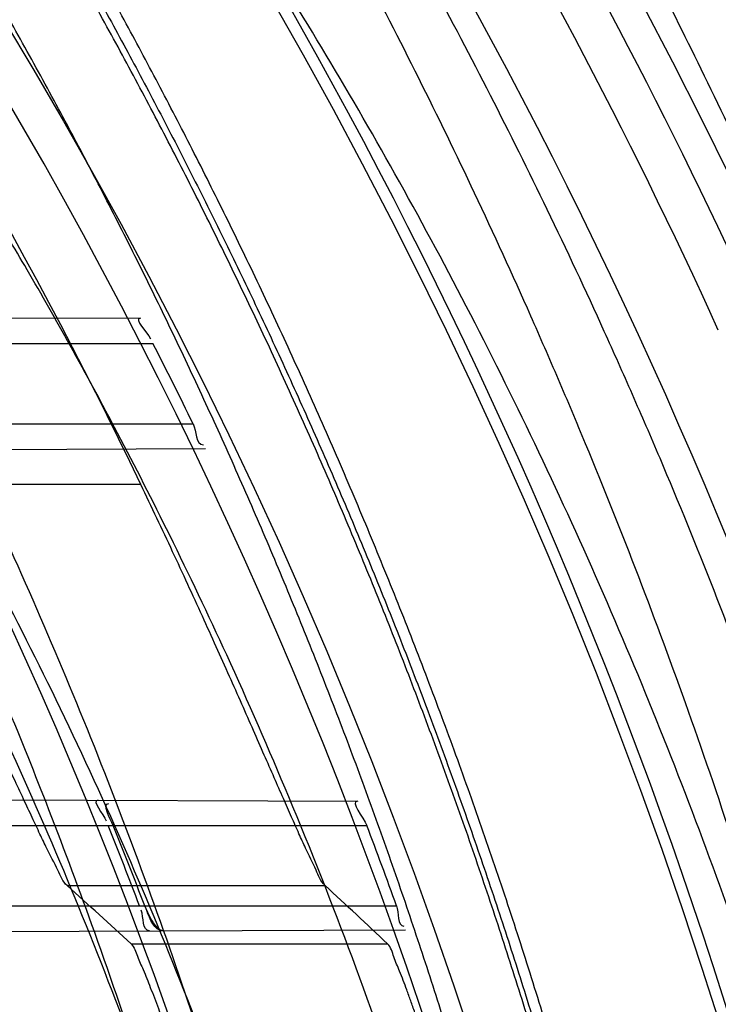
# Model space of a CAD drawing. Header units: millimetres. Extents: x 0 to 297, y 0 to 210.
# Tile 53 of 256: x 147.6167 to 147.6602, y 91.4527 to 91.514. Entities that reach past the tile are written whole.
import ezdxf

# ---------------------------------------------------------------- set-up
doc = ezdxf.new("R2010")
doc.units = ezdxf.units.MM
doc.header["$LTSCALE"] = 16.335
doc.layers.get('0').update_dxf_attribs({"linetype": 'CONTINUOUS'})
for name, color, linetype in [('01_GLOBAL', 7, 'CONTINUOUS'), ('INTFCLR_1', 7, 'CONTINUOUS'), ('INTFCLR_144815', 7, 'CONTINUOUS')]:
    doc.layers.add(name, color=color, linetype=linetype)

msp = doc.modelspace()

# ---------------------------------------------------------------- linework, layer by layer
at = {"color": 7, "linetype": 'Continuous'}
msp.add_circle((148.0808034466, 92.1164639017), 1.9, dxfattribs=at)
at = {"color": 9, "linetype": 'Continuous'}
msp.add_arc((148.0808034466, 92.1164639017), 1.8756493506, 182.9674534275, 267.0325465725, dxfattribs=at)
at = {"layer": '01_GLOBAL', "color": 7, "linetype": 'Continuous'}
msp.add_circle((148.0808034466, 92.1164639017), 1.925, dxfattribs=at)
at = {"layer": 'INTFCLR_1', "color": 9, "linetype": 'Continuous'}
for p, q in [((147.5757210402, 91.49555596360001), (147.6242184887, 91.4953866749)), ((147.577747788, 91.49382411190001), (147.6249982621, 91.49382411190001)), ((147.5807610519, 91.4888241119), (147.627493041, 91.4888241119)), ((147.5808430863, 91.48711013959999), (147.6282655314, 91.48727567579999)), ((147.5920777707, 91.4654988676), (147.6377554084, 91.46533942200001)), ((147.5936930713, 91.46382411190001), (147.638314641, 91.46382411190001)), ((147.5958847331, 91.4588241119), (147.6401661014, 91.4588241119)), ((147.5957520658, 91.457162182), (147.6407252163, 91.4573191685))]:
    msp.add_line(p, q, dxfattribs=at)
at = {"layer": 'INTFCLR_1', "color": 7, "linetype": 'Continuous'}
msp.add_line((147.6247579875, 91.45822262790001), (147.624487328, 91.4588241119), dxfattribs=at)
msp.add_lwpolyline([(147.6256116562, 91.45726641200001), (147.6255782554, 91.4572691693), (147.6255426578, 91.457277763), (147.6255048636, 91.457292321), (147.6254645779, 91.45731304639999), (147.6254220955, 91.45733997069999), (147.625378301, 91.4573727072), (147.6253334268, 91.45741076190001), (147.6252872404, 91.4574541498), (147.6252399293, 91.4575031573), (147.6251917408, 91.457557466), (147.6251424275, 91.45761714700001), (147.6250914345, 91.45768351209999), (147.6250382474, 91.4577573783), (147.6249833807, 91.45783820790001), (147.6249278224, 91.45792541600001), (147.6248719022, 91.4580186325), (147.6248152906, 91.45811780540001), (147.6247579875, 91.45822262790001)], dxfattribs=at)
at = {"layer": 'INTFCLR_1', "color": 6, "linetype": 'Continuous'}
for centre, radius, start, end in [((147.3556636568, 91.35632411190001), 0.3017258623, 270, 90.00000002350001), ((147.3556636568, 91.35632411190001), 0.2867456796, 270, 90.00000002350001), ((147.3556864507, 91.35632703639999), 0.302381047, 25.9877624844, 27.0465723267), ((147.3556862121, 91.3563263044), 0.2873787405, 20.8954949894, 21.9664239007), ((147.3559949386, 91.35632635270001), 0.2873916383, 20.894503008, 21.9653763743), ((147.3556858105, 91.35632610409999), 0.302382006, 19.8140486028, 20.8243355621)]:
    msp.add_arc(centre, radius, start, end, dxfattribs=at)
at = {"layer": 'INTFCLR_1', "color": 9, "linetype": 'Continuous'}
for points, knots in [([(147.6239207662, 91.2630229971), (147.6245143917, 91.2646383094), (147.625677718, 91.2679000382), (147.6278942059, 91.2745147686), (147.6314905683, 91.2863879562), (147.6348253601, 91.3003236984), (147.6370274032, 91.31277865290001), (147.637953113, 91.3191383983), (147.6384308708, 91.3228167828), (147.6395335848, 91.3320514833), (147.6406793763, 91.34783064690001), (147.6404956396, 91.36644728), (147.639629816, 91.3785116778), (147.6390851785, 91.3840823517), (147.6386841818, 91.38778738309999), (147.6374452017, 91.3977872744), (147.6346320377, 91.41379988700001), (147.6305782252, 91.4294332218), (147.6276786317, 91.43871199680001), (147.6265880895, 91.4420309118), (147.6249290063, 91.4469198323), (147.621186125, 91.4571408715), (147.6147225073, 91.4721421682), (147.6073615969, 91.4863146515), (147.6022300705, 91.495037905), (147.59983173, 91.49892098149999), (147.598238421, 91.5014521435), (147.5939293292, 91.5081091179), (147.5867086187, 91.5183259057), (147.5766787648, 91.5307635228), (147.5681834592, 91.54008643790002), (147.5622490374, 91.5460455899), (147.5589678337, 91.54920070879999), (147.5544151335, 91.5534558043), (147.5480427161, 91.5590273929), (147.541144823, 91.5644332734), (147.5367712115, 91.56754354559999), (147.5346401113, 91.56897350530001), (147.533241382, 91.56987250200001), (147.5319885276, 91.57063788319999), (147.5308874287, 91.5712699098), (147.5299491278, 91.57176025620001), (147.5291251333, 91.5721478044), (147.5284918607, 91.5723508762), (147.5279419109, 91.57249513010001), (147.5276450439, 91.5721332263), (147.5279068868, 91.5716254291), (147.528285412, 91.5709843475), (147.528982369, 91.57009863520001), (147.5299093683, 91.56900729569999), (147.53099579, 91.56780618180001), (147.5321866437, 91.5665242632), (147.5339471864, 91.56466063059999), (147.5364529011, 91.56204119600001), (147.5411298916, 91.55713350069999), (147.546237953, 91.5516275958), (147.5508912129, 91.54636519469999), (147.5537675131, 91.54301891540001), (147.5583927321, 91.5375256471), (147.5654736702, 91.52862354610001), (147.5747566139, 91.5156719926), (147.581475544, 91.5050988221), (147.5858745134, 91.49757284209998), (147.5888592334, 91.492279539), (147.5940084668, 91.4826176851), (147.6008853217, 91.46802735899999), (147.605629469, 91.45586290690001), (147.6078360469, 91.44955591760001)], [0, 0, 0, 0, 0.0103792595, 0.0208842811, 0.0420721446, 0.0851858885, 0.1071984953, 0.1183380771, 0.123943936, 0.1295693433, 0.1744299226, 0.2192388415, 0.2417237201, 0.2473597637, 0.2529962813, 0.2641993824, 0.3081295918, 0.3509327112, 0.3614952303, 0.3667582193, 0.3720021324, 0.3926323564, 0.4323913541, 0.4704239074, 0.4888657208, 0.4934194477, 0.497950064, 0.5069039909, 0.5412450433, 0.5733438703, 0.6032118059, 0.6172673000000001, 0.6240601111, 0.6306649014, 0.6548506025, 0.6750843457, 0.6834913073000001, 0.6872123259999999, 0.6905622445, 0.6935176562, 0.6960693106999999, 0.6982084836, 0.6999280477, 0.7014829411, 0.7024060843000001, 0.7029587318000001, 0.7038763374, 0.7054334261, 0.7076628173, 0.7105600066, 0.714112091, 0.7174145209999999, 0.7211168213, 0.7295725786, 0.7392778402, 0.7620040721, 0.7748640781, 0.7816422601, 0.7886165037, 0.8181744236, 0.8502177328, 0.884679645, 0.8936796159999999, 0.902792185, 0.9213283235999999, 0.9597006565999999, 1, 1, 1, 1]), ([(147.5311764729, 91.57132411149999), (147.5318287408, 91.5713240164), (147.5336257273, 91.5703676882), (147.5357695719, 91.56920293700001), (147.5378575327, 91.5678745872), (147.540022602, 91.5664516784), (147.5444669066, 91.5633499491), (147.5514777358, 91.5579678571), (147.5579605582, 91.5524167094), (147.5625922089, 91.5481782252), (147.5659282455, 91.5450376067), (147.5719597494, 91.53910867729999), (147.580595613, 91.52983364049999), (147.5907946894, 91.51745818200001), (147.5981414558, 91.50728802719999), (147.6025258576, 91.5006611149), (147.60414614, 91.49814277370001), (147.6065841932, 91.4942808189), (147.6117989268, 91.48560842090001), (147.6192817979, 91.4715157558), (147.6258568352, 91.45659014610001), (147.6296645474, 91.44641925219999), (147.6313517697, 91.4415559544), (147.6324604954, 91.4382553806), (147.6354073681, 91.4290313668), (147.6395285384, 91.4134880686), (147.6423901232, 91.3975587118), (147.6436501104, 91.38761200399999), (147.6440578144, 91.3839275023), (147.6446115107, 91.3783882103), (147.6454917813, 91.3663917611), (147.6456786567, 91.3478767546), (147.6445135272, 91.3321854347), (147.6433925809, 91.3230036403), (147.6429068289, 91.3193455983), (147.6419655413, 91.31302046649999), (147.6397259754, 91.3006309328), (147.6363346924, 91.2867710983), (147.6326792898, 91.27496708), (147.6304259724, 91.2683893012), (147.6292433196, 91.26514577), (147.6286398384, 91.26353946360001)], [0, 0, 0, 0, 0.0056084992, 0.016622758, 0.0214510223, 0.0268121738, 0.0389184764, 0.0680276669, 0.1027789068, 0.1122614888, 0.1220107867, 0.1421735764, 0.1849752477, 0.2309092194, 0.2799812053, 0.2927645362, 0.2992310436, 0.3057293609, 0.3320345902, 0.3862266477, 0.4428037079, 0.4721337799, 0.479586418, 0.4870651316, 0.5020714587, 0.5628449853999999, 0.6251697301, 0.6410581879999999, 0.6490513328, 0.6570434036, 0.6889243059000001, 0.7524504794, 0.8160576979, 0.8240355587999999, 0.8319861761, 0.8477866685, 0.8790166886, 0.9402183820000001, 0.9703167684, 0.9852456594, 1, 1, 1, 1])]:
    msp.add_open_spline(points, degree=3, knots=knots, dxfattribs=at)
at = {"layer": 'INTFCLR_1', "color": 6, "linetype": 'Continuous'}
for points, knots in [([(147.5524190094, 91.57132411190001), (147.5518087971, 91.57132411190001), (147.5529114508, 91.5692236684), (147.5538583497, 91.5680649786), (147.5554058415, 91.56603172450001), (147.5573153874, 91.5637319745), (147.5597564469, 91.56079692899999), (147.5626098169, 91.5573885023), (147.5656703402, 91.5536813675), (147.5686923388, 91.5499560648), (147.571505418, 91.54640770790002), (147.5740879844, 91.5430774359), (147.5764364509, 91.53997985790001), (147.5785589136, 91.53711993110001), (147.5804701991, 91.53449113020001), (147.5821890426, 91.5320821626), (147.5837330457, 91.529879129), (147.5851142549, 91.527876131), (147.5863481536, 91.5260600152), (147.5874498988, 91.5244157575), (147.5884368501, 91.52292425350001), (147.5893145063, 91.52158304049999), (147.590301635, 91.52005887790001), (147.5913416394, 91.5184318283), (147.5924164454, 91.51672483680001), (147.5934051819, 91.5151347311), (147.5944675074, 91.51340362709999), (147.5954727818, 91.51173989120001), (147.5963989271, 91.5101860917), (147.5972040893, 91.50882047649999), (147.5980924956, 91.5072948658), (147.5990691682, 91.5055946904), (147.6001439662, 91.503694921), (147.6013258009, 91.5015697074), (147.6026254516, 91.49918624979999), (147.6040567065, 91.4965029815), (147.6056293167, 91.4934797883), (147.6073520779, 91.49007026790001), (147.6092357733, 91.4862176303), (147.6112959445, 91.48184252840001), (147.6135459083, 91.4768493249), (147.6159975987, 91.4711159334), (147.6186600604, 91.46449556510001), (147.621540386, 91.45677847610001), (147.6245995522, 91.4477874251), (147.6276353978, 91.43777021), (147.6304347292, 91.4271489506), (147.6328479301, 91.41640510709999), (147.6348548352, 91.405631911), (147.6364550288, 91.3948720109), (147.6376568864, 91.3841237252), (147.6384643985, 91.3734124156), (147.6388848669, 91.3627276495), (147.638923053, 91.3520862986), (147.6385832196, 91.34147856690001), (147.6378679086, 91.3309058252), (147.6367790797, 91.3203765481), (147.6353146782, 91.30986953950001), (147.6334744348, 91.2993988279), (147.6312492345, 91.2889416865), (147.6286373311, 91.27851137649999), (147.6256726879, 91.26825261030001), (147.6225298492, 91.2586638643), (147.6194333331, 91.2501513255), (147.6165578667, 91.24288110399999), (147.613914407, 91.2366339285), (147.6114912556, 91.23122494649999), (147.6092772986, 91.2265132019), (147.6072566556, 91.222383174), (147.6054148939, 91.2187488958), (147.6037381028, 91.2155404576), (147.6022167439, 91.21270536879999), (147.6008394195, 91.21019779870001), (147.5995919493, 91.20797263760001), (147.5984619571, 91.205992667), (147.5974378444, 91.2042264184), (147.5965123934, 91.2026529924), (147.5956788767, 91.20125348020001), (147.5947260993, 91.1996710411), (147.5936842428, 91.1979643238), (147.5924549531, 91.195983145), (147.5913949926, 91.1943013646), (147.5904087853, 91.1927574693), (147.5895314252, 91.19139819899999), (147.5885421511, 91.1898833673), (147.5874297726, 91.1882012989), (147.5861816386, 91.18634056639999), (147.5847816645, 91.18428595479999), (147.5832139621, 91.18202299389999), (147.5814607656, 91.179538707), (147.5795082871, 91.1768262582), (147.5773377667, 91.1738741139), (147.5749300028, 91.1706720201), (147.5722786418, 91.16722855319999), (147.5693828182, 91.16355418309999), (147.5662651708, 91.1596930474), (147.5630841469, 91.155829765), (147.5601062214, 91.152268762), (147.5575479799, 91.1491965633), (147.5555504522, 91.14679617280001), (147.5539276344, 91.14467529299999), (147.5529496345, 91.1434806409), (147.5517963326, 91.1413241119), (147.5524190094, 91.1413241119)], [0, 0, 0, 0, 0.0038604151, 0.0075016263, 0.0124785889, 0.0188917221, 0.0268498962, 0.0364677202, 0.04706947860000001, 0.0572444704, 0.0668187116, 0.0757144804, 0.08390538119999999, 0.0914099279, 0.098245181, 0.1044667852, 0.1101313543, 0.1152642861, 0.1198589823, 0.1240215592, 0.1277856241, 0.1311734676, 0.1341617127, 0.1392736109, 0.1433897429, 0.1469230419, 0.1511192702, 0.1562389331, 0.1592204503, 0.1625628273, 0.1662680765, 0.1703891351, 0.1749670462, 0.1800766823, 0.185772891, 0.1921413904, 0.1993155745, 0.2073310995, 0.2163076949, 0.2264451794, 0.2379233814, 0.250953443, 0.2658909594, 0.2830621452, 0.3030578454, 0.3259639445, 0.3492662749, 0.372530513, 0.3956109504, 0.4185782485, 0.4413347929, 0.4640172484, 0.48651927, 0.5089682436, 0.5313242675, 0.553647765, 0.5759939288, 0.5982772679, 0.6207473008, 0.6432362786, 0.6658996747, 0.6887559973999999, 0.7107777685, 0.7297237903, 0.7460531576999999, 0.7602331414, 0.7726347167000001, 0.7835467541, 0.7931663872, 0.8017211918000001, 0.8093215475, 0.8160683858, 0.8220758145, 0.8274205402, 0.8322066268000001, 0.8364980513, 0.8403368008, 0.8437547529, 0.8468031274, 0.8520223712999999, 0.8564046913, 0.8615533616, 0.8645986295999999, 0.8679945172, 0.8717882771, 0.8760445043, 0.8807522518, 0.8859628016, 0.8917731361, 0.8981681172, 0.9051985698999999, 0.9129160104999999, 0.9213486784, 0.9305434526, 0.9404096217, 0.9509435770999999, 0.9619432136, 0.9720502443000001, 0.9803711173, 0.9870628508, 0.9922716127, 0.99606073, 1, 1, 1, 1]), ([(147.5524190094, 91.1413241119), (147.5531143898, 91.1413241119), (147.5543203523, 91.14213679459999), (147.5561744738, 91.14325300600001), (147.5583002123, 91.1447976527), (147.560928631, 91.14681022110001), (147.5640582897, 91.14937974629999), (147.5675074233, 91.15237487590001), (147.5710070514, 91.1555769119), (147.574310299, 91.1587419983), (147.5773371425, 91.16175781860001), (147.5800923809, 91.16460395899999), (147.5825889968, 91.1672661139), (147.5848455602, 91.1697411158), (147.5868773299, 91.1720281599), (147.5887011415, 91.1741288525), (147.5903405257, 91.1760572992), (147.5918089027, 91.1778176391), (147.59312239, 91.1794189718), (147.5942950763, 91.1808709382), (147.5953447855, 91.18218881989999), (147.5962981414, 91.1834007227), (147.5972372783, 91.1846080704), (147.5982377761, 91.1859099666), (147.5992999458, 91.187311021), (147.6003509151, 91.1887170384), (147.6013832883, 91.1901164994), (147.6024574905, 91.19159267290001), (147.6036466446, 91.1932514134), (147.6049757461, 91.1951365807), (147.6064609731, 91.1972842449), (147.6081179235, 91.19973355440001), (147.6099603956, 91.2025250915), (147.6120026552, 91.20570886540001), (147.6142665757, 91.2093548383), (147.6167734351, 91.21354352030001), (147.6195429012, 91.2183732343), (147.6225956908, 91.2239740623), (147.6259494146, 91.23049845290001), (147.6296263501, 91.2381747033), (147.6335547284, 91.2471120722), (147.6374822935, 91.2570297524), (147.6411546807, 91.26748627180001), (147.6444163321, 91.27808548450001), (147.6472390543, 91.28872386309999), (147.6496322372, 91.2993899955), (147.6515947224, 91.3100274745), (147.6531423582, 91.3206651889), (147.6542785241, 91.3312578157), (147.6550140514, 91.3418222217), (147.655355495, 91.3523479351), (147.6553083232, 91.36283677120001), (147.6548760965, 91.3732949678), (147.6540611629, 91.3837158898), (147.6528633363, 91.39410400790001), (147.6512816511, 91.40445780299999), (147.649316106, 91.4147614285), (147.6469588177, 91.4250379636), (147.6442058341, 91.4352745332), (147.6410435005, 91.44548298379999), (147.6374805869, 91.4556114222), (147.6336594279, 91.4652777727), (147.6298256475, 91.47403311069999), (147.6262354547, 91.48156843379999), (147.6229615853, 91.48797792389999), (147.6199846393, 91.4934796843), (147.617284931, 91.4982265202), (147.6148405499, 91.5023464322), (147.6126315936, 91.50593695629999), (147.6106351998, 91.50908022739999), (147.6088346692, 91.5118359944), (147.6072125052, 91.5142588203), (147.6057564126, 91.51638728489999), (147.6044486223, 91.5182624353), (147.6032796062, 91.51991080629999), (147.6022307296, 91.5213681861), (147.6012884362, 91.5226603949), (147.6003875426, 91.52388111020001), (147.599451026, 91.5251356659), (147.5984191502, 91.5265005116), (147.5973563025, 91.52788680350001), (147.5962900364, 91.5292585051), (147.5952102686, 91.5306298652), (147.5940251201, 91.53211414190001), (147.5927013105, 91.5337461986), (147.5912185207, 91.535542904), (147.5895625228, 91.5375118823), (147.5877136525, 91.5396634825), (147.5856554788, 91.54200321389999), (147.583366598, 91.5445380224), (147.5808303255, 91.5472668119), (147.5780323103, 91.5501828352), (147.5749547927, 91.55327492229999), (147.5715984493, 91.5565159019), (147.5680191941, 91.55981674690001), (147.5644644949, 91.5629254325), (147.5612102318, 91.5656152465), (147.5584715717, 91.5677235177), (147.5562664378, 91.5693347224), (147.5543599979, 91.57048668), (147.5531273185, 91.57132411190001), (147.5524190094, 91.57132411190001)], [0, 0, 0, 0, 0.0042187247, 0.0081401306, 0.0133978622, 0.0200459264, 0.0282638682, 0.0379443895, 0.0477615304, 0.05703690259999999, 0.0656973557, 0.0736821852, 0.0810680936, 0.0878383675, 0.0940009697, 0.0996271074, 0.1047154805, 0.1093563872, 0.1135342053, 0.1172803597, 0.1206792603, 0.1237557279, 0.1266349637, 0.1299589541, 0.1337168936, 0.1373013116, 0.1406085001, 0.1442672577, 0.148377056, 0.1529904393, 0.1582606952, 0.164218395, 0.1709303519, 0.1785521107, 0.1871652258, 0.1969659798, 0.2081658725, 0.2209392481, 0.2356613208, 0.2526660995, 0.2725685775, 0.2948769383, 0.3173640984, 0.3397873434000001, 0.3621386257, 0.3841211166, 0.4060891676, 0.4277469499, 0.4493218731, 0.470705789, 0.4919793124, 0.5131981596, 0.5343255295, 0.5554668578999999, 0.5765984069, 0.5977513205, 0.6189954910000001, 0.6402209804, 0.6617015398, 0.6832900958, 0.7050415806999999, 0.7268239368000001, 0.7463339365, 0.7630160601, 0.7774553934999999, 0.7899931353, 0.8009638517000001, 0.8105830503, 0.8190545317, 0.8265380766, 0.8331730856, 0.8390248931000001, 0.8442268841, 0.8488182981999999, 0.8528943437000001, 0.8564866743, 0.8597116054, 0.8625968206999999, 0.8656908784, 0.8692094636, 0.8729771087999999, 0.8762884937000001, 0.879749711, 0.8835661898, 0.8878115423, 0.8924986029, 0.8976989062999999, 0.9034198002, 0.9097088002, 0.9166034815, 0.9241390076, 0.9323094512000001, 0.9411199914, 0.9506041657, 0.9606137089, 0.9706541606, 0.9792553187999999, 0.9862062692, 0.9916647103, 0.9957028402, 1, 1, 1, 1])]:
    msp.add_open_spline(points, degree=3, knots=knots, dxfattribs=at)
for points in [[(147.6242184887, 91.4953866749), (147.6237450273, 91.4953883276), (147.6246349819, 91.49453621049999), (147.6248502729, 91.4941145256)], [(147.627493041, 91.4888241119), (147.6277069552, 91.48838528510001), (147.6276530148, 91.4875090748), (147.6281412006, 91.48751077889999)], [(147.6215869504, 91.4653958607), (147.6211265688, 91.4653974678), (147.6219154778, 91.46453563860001), (147.6220876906, 91.46410867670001)], [(147.6225248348, 91.46382411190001), (147.6223511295, 91.46425479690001), (147.6217834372, 91.4651911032), (147.6222478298, 91.46518948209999)], [(147.6377554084, 91.46533942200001), (147.6372170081, 91.46534130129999), (147.6381232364, 91.4643273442), (147.638314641, 91.46382411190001)], [(147.6401661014, 91.4588241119), (147.6403185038, 91.45840112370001), (147.6401803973, 91.4575560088), (147.6406300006, 91.4575575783)], [(147.6247790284, 91.4572635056), (147.6243165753, 91.45726189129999), (147.6244330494, 91.4581213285), (147.6242681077, 91.4585533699)]]:
    msp.add_open_spline(points, degree=3, dxfattribs=at)
at = {"layer": 'INTFCLR_1', "color": 7, "linetype": 'Continuous'}
msp.add_open_spline([(147.6256116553, 91.4572664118), (147.6250762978, 91.45726428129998), (147.6248026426, 91.45802320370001), (147.6246119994, 91.458523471)], degree=3, dxfattribs=at)
at = {"layer": 'INTFCLR_144815', "color": 9, "linetype": 'Continuous'}
for p, q in [((147.6242441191, 91.4850482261), (147.6074974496, 91.4850482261)), ((147.6196580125, 91.4600824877), (147.6357226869, 91.4600824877)), ((147.6236360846, 91.4564558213), (147.6396034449, 91.4564558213))]:
    msp.add_line(p, q, dxfattribs=at)
at = {"layer": 'INTFCLR_144815', "color": 6, "linetype": 'Continuous'}
for radius in [0.3190566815, 0.3040475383]:
    msp.add_circle((147.3556636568, 91.35632411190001), radius, dxfattribs=at)
for radius, start, end in [(0.4398395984, 313.9937911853, 154.5150993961), (0.2978344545, 25.6072723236, 64.3927276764), (0.3391361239, 316.9838592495, 43.0161407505), (0.3344853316, 24.4282423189, 38.31805207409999)]:
    msp.add_arc((147.3556636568, 91.35632411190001), radius, start, end, dxfattribs=at)
at = {"layer": 'INTFCLR_144815', "color": 9, "linetype": 'Continuous'}
for centre, radius, start, end in [((147.3556636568, 91.35632411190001), 0.3298406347, 314.0862202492, 45.9137797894), ((147.3556636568, 91.35632411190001), 0.3198467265, 314.0319604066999, 45.9680396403), ((147.3556636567, 91.35632411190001), 0.3636235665, 24.6002115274, 38.16750630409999), ((147.3556636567, 91.35632411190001), 0.3621400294, 24.6026704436, 38.1640956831), ((147.3556636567, 91.35632411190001), 0.337174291, 24.5770200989, 38.17193960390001)]:
    msp.add_arc(centre, radius, start, end, dxfattribs=at)
at = {"layer": 'INTFCLR_144815', "color": 6, "linetype": 'Continuous'}
for centre, major_axis, ratio, start_param, end_param in [((147.3556636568, 90.93353507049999), (0, 0.6345059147), 0.7456587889, -0.6021168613, -0.5919499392), ((147.3556636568, 90.91554786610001), (0, 0.6615004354), 0.7456587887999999, -0.6133947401, -0.6038052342)]:
    msp.add_ellipse(centre, major_axis=major_axis, ratio=ratio, start_param=start_param, end_param=end_param, dxfattribs=at)
for points, knots in [([(147.6577759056, 91.3563241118), (147.6577759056, 91.3578954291), (147.6577525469, 91.3610384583), (147.6576474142, 91.3657528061), (147.6574721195, 91.37046716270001), (147.6572265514, 91.3751815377), (147.656910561, 91.3798958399), (147.656523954, 91.38461004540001), (147.6560665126, 91.3893239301), (147.6555379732, 91.39403738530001), (147.6549380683, 91.39875002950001), (147.6542664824, 91.40346163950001), (147.6535229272, 91.4081716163), (147.6527070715, 91.41287953), (147.6518186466, 91.4175845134), (147.6508573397, 91.42228592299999), (147.6498229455, 91.42698259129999), (147.6487152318, 91.4316735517), (147.6475341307, 91.43635723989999), (147.6462795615, 91.4410323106), (147.64495167, 91.44569676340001), (147.6435506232, 91.4503487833), (147.6420768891, 91.4549858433), (147.6405310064, 91.4596055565), (147.6389138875, 91.4642048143), (147.6372266, 91.4687805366), (147.6354706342, 91.47332901), (147.6336477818, 91.4778463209), (147.6317603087, 91.4823280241), (147.6298109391, 91.4867692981), (147.6278029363, 91.4911648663), (147.6257401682, 91.4955089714), (147.62362715, 91.4997954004), (147.621469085, 91.50401750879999), (147.6192719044, 91.50816824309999), (147.6170422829, 91.51224019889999), (147.6147876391, 91.5162256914), (147.6125161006, 91.52011686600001), (147.6102364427, 91.52390582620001), (147.6079579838, 91.5275847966), (147.6056904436, 91.5311463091), (147.603443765, 91.5345834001), (147.6012279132, 91.5378898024), (147.5990526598, 91.5410601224), (147.5969273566, 91.5440900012), (147.5948607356, 91.5469762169), (147.5928607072, 91.5497167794), (147.5909342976, 91.5523108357), (147.5890876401, 91.55475852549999), (147.5873260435, 91.55706076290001), (147.5856536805, 91.5592195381), (147.5840734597, 91.5612379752), (147.5825868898, 91.5631204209), (147.5811945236, 91.5648718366), (147.5798962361, 91.5664974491), (147.578691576, 91.5680023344), (147.577579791, 91.5693914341), (147.5765599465, 91.5706694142), (147.57563099, 91.5718407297), (147.5747919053, 91.572909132), (147.5740415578, 91.5738789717), (147.5733789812, 91.57475141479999), (147.5728023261, 91.57553667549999), (147.5723120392, 91.5762162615), (147.5718077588, 91.5770040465), (147.5713359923, 91.5775746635), (147.5710071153, 91.578818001), (147.5713403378, 91.5788240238)], [0, 0, 0, 0, 0.0193233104, 0.0386508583, 0.0579871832, 0.0773361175, 0.09670245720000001, 0.1160893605, 0.1355016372, 0.1549417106, 0.174414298, 0.1939209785, 0.2134662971, 0.2330504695, 0.2526773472, 0.2723461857, 0.2920601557, 0.3118166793, 0.3316176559, 0.3514587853, 0.371340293, 0.3912557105, 0.4112029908, 0.4311730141, 0.4511607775, 0.4711544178, 0.4911445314, 0.5111169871, 0.5310562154, 0.5509444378, 0.5707608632, 0.5904818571, 0.6100808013, 0.6295279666, 0.6487906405, 0.6678329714, 0.6866163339, 0.7050996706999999, 0.7232399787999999, 0.7409930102, 0.7583142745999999, 0.7751600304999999, 0.7914883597, 0.8072603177, 0.8224409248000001, 0.8370001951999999, 0.8509135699, 0.8641629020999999, 0.8767346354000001, 0.8886194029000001, 0.8998117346, 0.9103161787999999, 0.9201431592, 0.929309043, 0.9378311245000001, 0.9457272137, 0.9530145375, 0.9597112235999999, 0.9658341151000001, 0.9713985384, 0.9764187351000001, 0.9809091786, 0.9848838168, 0.9883571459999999, 0.9913427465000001, 0.9959015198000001, 1, 1, 1, 1]), ([(147.5784687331, 91.13382420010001), (147.5781248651, 91.1338305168), (147.5784667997, 91.1351065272), (147.5789335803, 91.13570228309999), (147.5794381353, 91.13651419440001), (147.5799269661, 91.13721519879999), (147.5805020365, 91.13802435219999), (147.581162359, 91.13892311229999), (147.5819099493, 91.1399218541), (147.5827456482, 91.1410217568), (147.5836709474, 91.1422277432), (147.5846879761, 91.1435451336), (147.5857985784, 91.1449795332), (147.5870029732, 91.14653486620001), (147.5882990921, 91.1482126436), (147.5896836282, 91.1500132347), (147.5911548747, 91.15193951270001), (147.5927145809, 91.15399936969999), (147.5943650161, 91.15620210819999), (147.596103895, 91.1585517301), (147.5979255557, 91.16104816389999), (147.599823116, 91.1636899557), (147.6017910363, 91.1664778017), (147.6038223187, 91.1694105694), (147.6059091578, 91.17248603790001), (147.6080430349, 91.17570086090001), (147.610214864, 91.17905059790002), (147.6124151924, 91.1825298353), (147.6146343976, 91.1861323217), (147.6168628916, 91.189851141), (147.6190913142, 91.19367890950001), (147.6213106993, 91.1976079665), (147.6235126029, 91.2016305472), (147.6256891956, 91.2057389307), (147.6278333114, 91.2099255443), (147.6299384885, 91.2141830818), (147.631998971, 91.2185045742), (147.6340096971, 91.22288344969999), (147.635966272, 91.22731357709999), (147.6378649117, 91.23178925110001), (147.6397023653, 91.2363051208), (147.6414762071, 91.24085704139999), (147.6431808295, 91.2454316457), (147.6448144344, 91.2500236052), (147.6463777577, 91.25463405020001), (147.6478725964, 91.25926866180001), (147.6492992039, 91.2639290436), (147.6506556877, 91.2686094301), (147.651941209, 91.2733071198), (147.653154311, 91.27801617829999), (147.6542942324, 91.28273212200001), (147.6553612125, 91.2874541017), (147.656355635, 91.2921819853), (147.6572778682, 91.2969157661), (147.6581281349, 91.3016549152), (147.6589065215, 91.306398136), (147.6596131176, 91.31114385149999), (147.6602481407, 91.31589110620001), (147.6608118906, 91.3206396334), (147.6613046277, 91.32538908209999), (147.6617265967, 91.3301391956), (147.6620780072, 91.33488963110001), (147.6623590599, 91.33964034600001), (147.662569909, 91.3443911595), (147.6627106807, 91.34914211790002), (147.6627814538, 91.35389307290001), (147.6627822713, 91.3586440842), (147.6627131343, 91.3633950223), (147.6625740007, 91.3681459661), (147.6623647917, 91.3728967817), (147.6620853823, 91.37764750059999), (147.6617356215, 91.38239791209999), (147.6613153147, 91.3871479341), (147.6608242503, 91.3918972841), (147.6602621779, 91.39664575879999), (147.6596288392, 91.4013929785), (147.6589239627, 91.40613849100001), (147.6581472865, 91.4108816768), (147.6572985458, 91.41562188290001), (147.6563774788, 91.4203583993), (147.6553839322, 91.4250899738), (147.654317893, 91.42981488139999), (147.6531794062, 91.4345314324), (147.6519684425, 91.4392384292), (147.6506848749, 91.4439351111), (147.6493287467, 91.44862012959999), (147.6479004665, 91.4532910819), (147.6464007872, 91.4579448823), (147.6448306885, 91.4625782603), (147.6431912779, 91.4671880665), (147.6414839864, 91.4717707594), (147.6397106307, 91.47632235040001), (147.6378734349, 91.4808384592), (147.6359750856, 91.48531428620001), (147.6340187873, 91.48974459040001), (147.6320083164, 91.4941236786), (147.6299480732, 91.4984454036), (147.6278431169, 91.5027031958), (147.6256991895, 91.506890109), (147.623522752, 91.51099883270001), (147.6213209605, 91.5150218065), (147.6191016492, 91.51895129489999), (147.6168732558, 91.5227795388), (147.6146447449, 91.5264988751), (147.6124254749, 91.53010191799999), (147.6102250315, 91.53358175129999), (147.6080530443, 91.53693210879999), (147.6059189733, 91.54014756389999), (147.6038319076, 91.5432236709), (147.6018003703, 91.5461570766), (147.5998321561, 91.54894557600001), (147.5979341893, 91.551588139), (147.5961124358, 91.5540848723), (147.5943718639, 91.55643693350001), (147.5927164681, 91.55864638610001), (147.5911492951, 91.5607160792), (147.5896725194, 91.5626494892), (147.5882875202, 91.564450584), (147.5869950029, 91.5661236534), (147.5857951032, 91.5676731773), (147.5846874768, 91.5691037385), (147.5836714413, 91.5704198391), (147.5827460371, 91.5716259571), (147.5819101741, 91.5727260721), (147.5811625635, 91.57372483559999), (147.5805021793, 91.5746236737), (147.57992705, 91.5754329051), (147.5794381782, 91.57613396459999), (147.5789336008, 91.57694590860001), (147.5784668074, 91.5775416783), (147.578124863, 91.57881770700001), (147.5784687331, 91.5788240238)], [0, 0, 0, 0, 0.0021236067, 0.0044659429, 0.005996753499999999, 0.007775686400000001, 0.0098091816, 0.0121043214, 0.0146687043, 0.0175100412, 0.0206343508, 0.0240542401, 0.0277864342, 0.0318356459, 0.0362005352, 0.040877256, 0.0458603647, 0.0511668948, 0.0568307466, 0.06285557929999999, 0.0692156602, 0.07591263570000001, 0.0829392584, 0.09028590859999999, 0.0979403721, 0.1058876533, 0.114110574, 0.1225900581, 0.1313055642, 0.140235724, 0.1493588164, 0.1586532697, 0.1680981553, 0.1776734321, 0.1873601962, 0.1971407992, 0.2069991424, 0.2169205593, 0.2268918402, 0.236901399, 0.2469387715, 0.256994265, 0.2670652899, 0.2770813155, 0.2870874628, 0.2971238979, 0.3071487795, 0.3171804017, 0.3272115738, 0.3372204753, 0.347205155, 0.3571681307, 0.3671107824, 0.3770356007, 0.3869457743, 0.396839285, 0.4067137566, 0.4165706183, 0.4264117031, 0.436238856, 0.4460529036, 0.4558561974, 0.465649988, 0.4754369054, 0.4852183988, 0.4949970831, 0.5047743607, 0.514552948, 0.5243342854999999, 0.5341210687, 0.5439147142, 0.5537177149, 0.5635313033, 0.5733577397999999, 0.5831983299, 0.5930548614, 0.6029285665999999, 0.6128203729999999, 0.6227310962, 0.6326618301, 0.642613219, 0.6525827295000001, 0.6625684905, 0.6725713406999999, 0.6825918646, 0.692631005, 0.7026858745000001, 0.7127502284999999, 0.7228203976, 0.7328919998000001, 0.7429592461, 0.7530154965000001, 0.7630529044, 0.7730624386, 0.783033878, 0.7929554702, 0.8028140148, 0.8125949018, 0.8222819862, 0.8318577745, 0.8413032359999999, 0.8505983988, 0.8597223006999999, 0.868653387, 0.8773699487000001, 0.8858505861, 0.894074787, 0.9020233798, 0.9096791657, 0.9170272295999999, 0.9240552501, 0.9307537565, 0.9371162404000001, 0.9431389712, 0.9488208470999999, 0.9541629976, 0.959168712, 0.963842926, 0.9681919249, 0.9722229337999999, 0.9759438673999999, 0.9793632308, 0.9824892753, 0.9853304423, 0.9878949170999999, 0.9901903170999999, 0.992224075, 0.994003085, 0.9955339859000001, 0.9978763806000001, 1, 1, 1, 1]), ([(147.5574681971, 91.57132411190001), (147.5570375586, 91.57132411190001), (147.5576723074, 91.56983745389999), (147.5583358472, 91.56900512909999), (147.5593498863, 91.56758729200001), (147.5606285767, 91.5659945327), (147.5622364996, 91.56401159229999), (147.5641604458, 91.5616850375), (147.5664090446, 91.5589676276), (147.5690057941, 91.5558095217), (147.571947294, 91.5521797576), (147.575225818, 91.54804600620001), (147.5788235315, 91.54338054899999), (147.5826928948, 91.53818768), (147.586796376, 91.53245418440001), (147.5910592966, 91.52621834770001), (147.595423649, 91.51949802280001), (147.5998100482, 91.5123523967), (147.6041573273, 91.5048233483), (147.6084000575, 91.496974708), (147.6124915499, 91.4888523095), (147.616386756, 91.48051417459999), (147.6200588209, 91.47199542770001), (147.6234808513, 91.4633440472), (147.6266405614, 91.45458401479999), (147.6295258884, 91.44574813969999), (147.6321308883, 91.4368591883), (147.6344555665, 91.42792726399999), (147.6364948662, 91.41898508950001), (147.638256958, 91.41001521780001), (147.6397385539, 91.4010528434), (147.64094633, 91.39207843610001), (147.6418802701, 91.38312032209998), (147.6425442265, 91.37417188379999), (147.6429407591, 91.36524129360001), (147.6430286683, 91.3592944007), (147.6430286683, 91.35632411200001)], [0, 0, 0, 0, 0.0054582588, 0.0104886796, 0.0173326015, 0.0261201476, 0.0369214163, 0.0494932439, 0.0644526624, 0.0816039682, 0.1013229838, 0.1236661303, 0.1484759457, 0.1759938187, 0.2057431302, 0.2378352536, 0.2717270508, 0.3072978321, 0.3440954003, 0.3819077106, 0.4203669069, 0.459352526, 0.498537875, 0.5379266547, 0.5772553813, 0.6165531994, 0.6557211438, 0.6946413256, 0.7335171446, 0.7719534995, 0.810488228, 0.8486376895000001, 0.8867107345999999, 0.9246290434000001, 0.9623521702, 1, 1, 1, 1]), ([(147.5857237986, 91.57132411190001), (147.5853758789, 91.57132411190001), (147.5856994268, 91.5700334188), (147.5861425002, 91.5694166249), (147.5866231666, 91.5685877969), (147.5870888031, 91.56787103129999), (147.587636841, 91.56704452), (147.5882660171, 91.566126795), (147.5889780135, 91.5651078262), (147.5897734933, 91.5639864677), (147.590653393, 91.5627583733), (147.5916183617, 91.5614199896), (147.592668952, 91.55996724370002), (147.5938053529, 91.5583961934), (147.5950274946, 91.5567027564), (147.5963347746, 91.55488309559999), (147.5977261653, 91.55293344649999), (147.5991999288, 91.5508505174), (147.6007536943, 91.5486313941), (147.6023842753, 91.5462738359), (147.6040876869, 91.5437763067), (147.605859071, 91.5411381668), (147.6076927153, 91.5383597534), (147.6095821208, 91.5354424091), (147.6115200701, 91.5323885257), (147.6134987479, 91.5292015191), (147.6155098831, 91.52588577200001), (147.6175449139, 91.5224465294), (147.6195951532, 91.5188897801), (147.6216519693, 91.5152220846), (147.6237069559, 91.51145038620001), (147.6257520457, 91.50758188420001), (147.6277796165, 91.5036238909), (147.6297825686, 91.4995837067), (147.6317543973, 91.4954684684), (147.633689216, 91.4912850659), (147.635581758, 91.48704008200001), (147.6374273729, 91.48273972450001), (147.6392219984, 91.4783897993), (147.6409621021, 91.4739957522), (147.6426447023, 91.46956251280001), (147.6442672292, 91.46509473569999), (147.6458276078, 91.4605964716), (147.6473240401, 91.4560716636), (147.6487551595, 91.4515235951), (147.6501197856, 91.4469555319), (147.6514170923, 91.4423700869), (147.6526463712, 91.4377699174), (147.6538071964, 91.43315704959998), (147.6548992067, 91.4285336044), (147.6559222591, 91.42390110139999), (147.6568762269, 91.41926123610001), (147.6577611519, 91.41461511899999), (147.6585770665, 91.40996406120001), (147.6593241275, 91.4053087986), (147.6600024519, 91.4006503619), (147.6606122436, 91.3959892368), (147.6611536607, 91.39132621), (147.6616269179, 91.3866615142), (147.662032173, 91.38199575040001), (147.6623696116, 91.3773290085), (147.6626393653, 91.3726617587), (147.6628415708, 91.3679939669), (147.6629763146, 91.3633260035), (147.6630436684, 91.3586577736), (147.6630436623, 91.35398960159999), (147.6629762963, 91.34932138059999), (147.6628415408, 91.34465342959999), (147.662639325, 91.33998567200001), (147.6623695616, 91.3353184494), (147.6620321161, 91.3306517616), (147.6616268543, 91.3259860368), (147.6611535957, 91.32132141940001), (147.6606121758, 91.31665843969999), (147.6600023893, 91.31199741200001), (147.659324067, 91.3073390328), (147.6585770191, 91.30268388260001), (147.6577611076, 91.29803286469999), (147.6568762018, 91.2933868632), (147.6559222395, 91.2887470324), (147.6548992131, 91.28411464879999), (147.6538072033, 91.2794912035), (147.6526464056, 91.27487844), (147.6514171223, 91.2702782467), (147.6501198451, 91.2656928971), (147.6487552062, 91.2611247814), (147.6473241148, 91.256576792), (147.6458276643, 91.2520519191), (147.6442673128, 91.2475537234), (147.6426447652, 91.24308588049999), (147.6409621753, 91.23865265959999), (147.6392220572, 91.23425857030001), (147.6374274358, 91.2299086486), (147.6355818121, 91.225608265), (147.6336892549, 91.2213632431), (147.6317544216, 91.2171798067), (147.6297825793, 91.2130645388), (147.6277796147, 91.209024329), (147.6257520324, 91.20506631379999), (147.6237069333, 91.2011977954), (147.6216519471, 91.1974260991), (147.6195951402, 91.1937584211), (147.6175449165, 91.1902016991), (147.6155099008, 91.1867624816), (147.613498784, 91.18344676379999), (147.6115201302, 91.1802597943), (147.6095822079, 91.177205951), (147.6076928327, 91.17428865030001), (147.6058592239, 91.1715102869), (147.6040878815, 91.1688722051), (147.6023844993, 91.1663747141), (147.6007539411, 91.16401718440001), (147.5992001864, 91.1617980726), (147.5977264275, 91.15971514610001), (147.5963350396, 91.1577654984), (147.5950277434, 91.15594581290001), (147.5938055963, 91.15425236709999), (147.5926691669, 91.15268127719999), (147.5916185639, 91.1512285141), (147.5906535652, 91.1498900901), (147.5897736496, 91.1486619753), (147.5889781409, 91.1475405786), (147.5882661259, 91.14652158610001), (147.5876369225, 91.14560382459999), (147.5870888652, 91.14477728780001), (147.5866232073, 91.1440604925), (147.5861425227, 91.14323163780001), (147.585699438, 91.1426148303), (147.5853758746, 91.1413241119), (147.5857237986, 91.1413241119)], [0, 0, 0, 0, 0.0022415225, 0.0046949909, 0.0062948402, 0.0081515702, 0.0102713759, 0.0126610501, 0.0153273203, 0.0182777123, 0.0215194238, 0.0250604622, 0.0289080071, 0.0330699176, 0.0375525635, 0.0423627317, 0.0475050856, 0.0529841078, 0.05880161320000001, 0.0649581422, 0.07145189, 0.07827835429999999, 0.08543053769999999, 0.0928988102, 0.1006709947, 0.1087324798, 0.1170666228, 0.1256550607, 0.1344781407, 0.1435153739, 0.1527460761, 0.1621498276, 0.1717063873, 0.1813963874, 0.1912015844, 0.2011049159, 0.2110906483, 0.2211444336, 0.2312534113, 0.241406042, 0.2515916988, 0.2618021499, 0.2720286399, 0.2822654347, 0.2925056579, 0.3027455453, 0.312979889, 0.3232065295, 0.3334216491, 0.3436244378, 0.3538122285, 0.3639852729, 0.3741416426, 0.3842825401, 0.3944068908, 0.4045165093, 0.4146106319, 0.4246916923, 0.4347594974, 0.444816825, 0.4548636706, 0.4649030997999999, 0.474935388, 0.4849637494, 0.494988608, 0.5050132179, 0.5150380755, 0.5250663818, 0.5350986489, 0.5451379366, 0.5551847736, 0.565241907, 0.5753096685, 0.5853904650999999, 0.5954845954, 0.6055938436, 0.615718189, 0.6258587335, 0.636015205, 0.6461877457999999, 0.6563757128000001, 0.6665780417, 0.6767934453, 0.6870195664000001, 0.6972543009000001, 0.7074936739, 0.7177343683, 0.7279706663, 0.7381976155, 0.7484076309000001, 0.7585937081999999, 0.7687462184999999, 0.7788551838, 0.7889090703, 0.7988948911, 0.808798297, 0.8186035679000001, 0.82829363, 0.8378502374, 0.8472540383, 0.8564847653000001, 0.8655219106, 0.8743449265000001, 0.8829333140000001, 0.8912673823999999, 0.8993287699, 0.9071008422, 0.9145690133, 0.9217210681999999, 0.9285473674, 0.9350409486, 0.9411974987, 0.9470149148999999, 0.9524939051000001, 0.9576363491, 0.9624464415, 0.9669292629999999, 0.9710911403, 0.9749388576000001, 0.9784798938, 0.9817217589, 0.9846721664, 0.9873385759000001, 0.9897282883, 0.9918482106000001, 0.9937049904, 0.9953049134, 0.9977584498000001, 1, 1, 1, 1]), ([(147.6636860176, 91.3563241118), (147.6636860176, 91.3580009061), (147.6636600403, 91.36135488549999), (147.6635431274, 91.3663854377), (147.6633482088, 91.3714155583), (147.6630751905, 91.3764449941), (147.6627239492, 91.38147340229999), (147.6622943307, 91.38650043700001), (147.6617861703, 91.3915255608), (147.6611992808, 91.39654826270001), (147.6605334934, 91.40156774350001), (147.6597886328, 91.40658322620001), (147.6589645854, 91.4115935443), (147.6580612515, 91.41659756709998), (147.6570786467, 91.42159368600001), (147.6560168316, 91.4265803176), (147.654876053, 91.4315553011), (147.6536566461, 91.4365164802), (147.6523592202, 91.44146102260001), (147.6509845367, 91.446386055), (147.6495337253, 91.4512879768), (147.6480081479, 91.4561630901), (147.6464096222, 91.4610069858), (147.6447403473, 91.4658149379), (147.6430030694, 91.4705815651), (147.6412010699, 91.47530102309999), (147.6393382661, 91.4799668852), (147.6374192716, 91.4845721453), (147.6354494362, 91.4891092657), (147.633434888, 91.4935702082), (147.6313825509, 91.4979465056), (147.629300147, 91.5022293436), (147.6271961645, 91.50640968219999), (147.6250797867, 91.5104784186), (147.6229607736, 91.5144265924), (147.6208493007, 91.5182456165), (147.6187557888, 91.52192746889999), (147.6166906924, 91.5254649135), (147.6146642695, 91.52885170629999), (147.612686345, 91.53208277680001), (147.6107660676, 91.53515439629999), (147.6089118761, 91.53806400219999), (147.6071314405, 91.5408100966), (147.6054316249, 91.5433921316), (147.6038179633, 91.5458111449), (147.6022945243, 91.548069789), (147.6008639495, 91.55017214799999), (147.599527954, 91.55212294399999), (147.5982875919, 91.5539271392), (147.5971433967, 91.5555897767), (147.5960957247, 91.557115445), (147.5951440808, 91.5585095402), (147.594289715, 91.559773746), (147.5935275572, 91.5609203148), (147.5928718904, 91.5619267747), (147.5921312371, 91.5631087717), (147.5915370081, 91.5640999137), (147.5904287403, 91.56622138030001), (147.5910646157, 91.5662324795)], [0, 0, 0, 0, 0.0222607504, 0.0445259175, 0.0667999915, 0.0890869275, 0.1113912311, 0.1337160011, 0.1560653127, 0.1784412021, 0.2008472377, 0.2232837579, 0.2457532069, 0.2682540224, 0.2907870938, 0.3133484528, 0.3359368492, 0.3585452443, 0.3811695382, 0.4037989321, 0.4264253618, 0.449034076, 0.4716120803, 0.4941403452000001, 0.5165983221, 0.5389621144, 0.56120409, 0.583292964, 0.605193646, 0.6268674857, 0.6482720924, 0.6693618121, 0.6900881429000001, 0.7104002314, 0.7302460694, 0.7495737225, 0.7683324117, 0.7864733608, 0.8039516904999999, 0.8207275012, 0.8367665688, 0.8520421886, 0.8665309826, 0.8802146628, 0.8930816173, 0.9051346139, 0.9163830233, 0.9268408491, 0.9365240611, 0.9454496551, 0.95363472, 0.9610964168, 0.9678511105, 0.9739142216, 0.9793007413, 0.9840264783, 0.9915569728, 1, 1, 1, 1]), ([(147.6784438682, 91.35632411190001), (147.6784438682, 91.3595113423), (147.6783441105, 91.3658892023), (147.6778959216, 91.3754528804), (147.6771473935, 91.3850135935), (147.6760969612, 91.3945687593), (147.6747420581, 91.4041148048), (147.673080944, 91.41364607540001), (147.6711107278, 91.423153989), (147.6688305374, 91.4326275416), (147.6662395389, 91.44205175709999), (147.6633404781, 91.45140793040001), (147.6601376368, 91.46067161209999), (147.6566415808, 91.4698134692), (147.6528667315, 91.47879643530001), (147.6488373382, 91.4875786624), (147.644584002, 91.49610913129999), (147.6401506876, 91.50433189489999), (147.6355911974, 91.51218570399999), (147.6309694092, 91.51960782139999), (147.6263583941, 91.5265393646), (147.6218346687, 91.53292772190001), (147.6174746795, 91.5387340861), (147.6133454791, 91.5439338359), (147.6095065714, 91.5485229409), (147.6059986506, 91.5525096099), (147.6028503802, 91.55591785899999), (147.6000765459, 91.5587751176), (147.5976814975, 91.5611231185), (147.5956644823, 91.5629740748), (147.5940163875, 91.5644191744), (147.5925791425, 91.5654520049), (147.5916296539, 91.5662423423), (147.5910646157, 91.5662324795)], [0, 0, 0, 0, 0.0408499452, 0.0817377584, 0.1226908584, 0.1637418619, 0.2049215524, 0.2462459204, 0.2877224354, 0.329349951, 0.3711123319, 0.4129705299, 0.4548685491, 0.4967167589, 0.5383929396, 0.579731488, 0.6205367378, 0.6605415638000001, 0.6994421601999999, 0.7369113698, 0.7725873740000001, 0.8061275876, 0.8372253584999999, 0.8656390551, 0.8912193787, 0.9139002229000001, 0.9336943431, 0.9506758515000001, 0.9649483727, 0.9766362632, 0.9858655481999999, 0.9927569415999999, 1, 1, 1, 1]), ([(147.6196580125, 91.4600824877), (147.6193792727, 91.4603338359), (147.6190243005, 91.4611815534), (147.6184562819, 91.46223331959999), (147.6179395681, 91.4633342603), (147.617456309, 91.464355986), (147.6169176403, 91.46551287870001), (147.6163219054, 91.46679505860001), (147.6156688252, 91.4682020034), (147.6149606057, 91.4697228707), (147.6141961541, 91.4713558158), (147.6133780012, 91.4730902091), (147.6125073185, 91.4749187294), (147.6115862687, 91.4768321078), (147.6106203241, 91.47881465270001), (147.6096121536, 91.48085724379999), (147.6085691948, 91.4829415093), (147.607857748, 91.4843433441), (147.6074974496, 91.4850482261)], [0, 0, 0, 0, 0.0405358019, 0.0952464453, 0.130784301, 0.1715170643, 0.2174116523, 0.2685778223, 0.3242206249, 0.3849318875, 0.4497694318, 0.5189481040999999, 0.5920424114, 0.6684956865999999, 0.7482893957, 0.8302200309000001, 0.9145036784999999, 1, 1, 1, 1]), ([(147.6357226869, 91.4600824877), (147.6354483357, 91.46033626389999), (147.6351120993, 91.4611897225), (147.6345659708, 91.4622478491), (147.6340730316, 91.46335544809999), (147.6336121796, 91.4643829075), (147.6330997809, 91.4655450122), (147.6325337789, 91.4668325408), (147.6319144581, 91.46824395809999), (147.6312439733, 91.46976835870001), (147.6305217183, 91.47140313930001), (147.6297503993, 91.47313708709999), (147.6289309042, 91.4749636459), (147.6280659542, 91.4768722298), (147.6271603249, 91.4788482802), (147.626217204, 91.4808814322), (147.6252432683, 91.4829542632), (147.6245798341, 91.48434776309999), (147.6242441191, 91.4850482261)], [0, 0, 0, 0, 0.0407910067, 0.09592427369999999, 0.1317302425, 0.1727309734, 0.2189344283, 0.2703194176, 0.3262505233, 0.3871611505, 0.4520866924, 0.5213197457, 0.5942959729, 0.6705951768, 0.7500289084, 0.8315469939, 0.9152192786, 1, 1, 1, 1]), ([(147.6236360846, 91.4564558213), (147.6238492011, 91.45625939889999), (147.6240160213, 91.45565073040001), (147.6244381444, 91.45477356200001), (147.6248578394, 91.45368009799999), (147.625330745, 91.45246290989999), (147.625730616, 91.4513736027), (147.6260596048, 91.45045806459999), (147.6263203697, 91.4497166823), (147.6264958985, 91.4492090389), (147.6265789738, 91.44896609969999)], [0, 0, 0, 0, 0.1079592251, 0.2200941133, 0.3678942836, 0.5419518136, 0.7072646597, 0.7999207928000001, 0.9043619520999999, 1, 1, 1, 1]), ([(147.6423954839, 91.44896609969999), (147.6423060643, 91.44924285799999), (147.6421262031, 91.44979336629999), (147.6418533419, 91.45061022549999), (147.6415813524, 91.4514069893), (147.6413137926, 91.4521729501), (147.6410556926, 91.4528978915), (147.6407395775, 91.4537553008), (147.640407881, 91.4546779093), (147.6399821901, 91.455605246), (147.6398226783, 91.4562488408), (147.6396034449, 91.4564558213)], [0, 0, 0, 0, 0.1090706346, 0.2171844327, 0.322970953, 0.4247869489, 0.5214740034, 0.6114566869, 0.7678555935, 0.8869325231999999, 1, 1, 1, 1])]:
    msp.add_open_spline(points, degree=3, knots=knots, dxfattribs=at)
at = {"layer": 'INTFCLR_144815', "color": 9, "linetype": 'Continuous'}
for points, knots in [([(147.6003967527, 91.57805021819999), (147.6002699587, 91.5779426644), (147.6003543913, 91.57730397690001), (147.6007976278, 91.5764053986), (147.6016355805, 91.5749047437), (147.6035026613, 91.5720221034), (147.6055302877, 91.5690909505), (147.6075204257, 91.56623413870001), (147.6091591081, 91.5638845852), (147.612407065, 91.5592136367), (147.6174934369, 91.5517450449), (147.6221738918, 91.5445100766), (147.625472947, 91.5391947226), (147.6278293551, 91.5353269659), (147.6320856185, 91.52813089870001), (147.63816525, 91.5171484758), (147.6439951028, 91.5054851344), (147.6479689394, 91.49680632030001), (147.650242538, 91.49159498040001), (147.6536751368, 91.483455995), (147.6585611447, 91.4707624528), (147.6643285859, 91.4530578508), (147.668442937, 91.4375756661), (147.6709195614, 91.4263298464), (147.6722257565, 91.41970389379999), (147.6740667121, 91.4095683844), (147.6762781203, 91.3940880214), (147.6773991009, 91.38020238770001), (147.6777474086, 91.37318498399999)], [0, 0, 0, 0, 0.0022439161, 0.0070120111, 0.0145616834, 0.0248857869, 0.0536624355, 0.0624935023, 0.07189207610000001, 0.0923184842, 0.1392770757, 0.19383471, 0.2085944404, 0.2237059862, 0.2549574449, 0.3214227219, 0.3930725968, 0.4308712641, 0.4502345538, 0.469804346, 0.5500822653, 0.6337070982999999, 0.7209882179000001, 0.7661541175, 0.7890968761, 0.8121288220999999, 0.9051772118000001, 1, 1, 1, 1]), ([(147.6828247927, 91.3730683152), (147.6824699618, 91.38003770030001), (147.6813310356, 91.39382949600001), (147.6790847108, 91.4092012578), (147.6772117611, 91.41926395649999), (147.675886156, 91.4258443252), (147.6733668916, 91.43701306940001), (147.6691859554, 91.4523889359), (147.6633201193, 91.4699659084), (147.6583590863, 91.4825656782), (147.6548702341, 91.4906424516), (147.6525599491, 91.49581626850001), (147.6485202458, 91.50443349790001), (147.6425940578, 91.51601144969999), (147.6364157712, 91.52690770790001), (147.6320916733, 91.5340468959), (147.6296958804, 91.5378836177), (147.6263427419, 91.543159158), (147.6215825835, 91.550335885), (147.6164150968, 91.55774359), (147.6131130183, 91.56237441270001), (147.6114464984, 91.5647038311), (147.6094224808, 91.5675356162), (147.6073605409, 91.5704406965), (147.6054587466, 91.5732953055), (147.604605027, 91.5747824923), (147.6041506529, 91.57566605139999), (147.6040612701, 91.5763023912), (147.6041871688, 91.57640723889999)], [0, 0, 0, 0, 0.0945441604, 0.1873460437, 0.2103231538, 0.2332131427, 0.2782846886, 0.3654193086, 0.4489587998, 0.529211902, 0.5487834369, 0.5681546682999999, 0.6059759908, 0.6777110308, 0.7443035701, 0.7756315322, 0.7907861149, 0.80558492, 0.8603198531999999, 0.9074428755, 0.9279435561, 0.9373780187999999, 0.9462430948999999, 0.9751197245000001, 0.985468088, 0.9930239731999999, 0.9977802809, 1, 1, 1, 1]), ([(147.6283543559, 91.57024776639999), (147.6294180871, 91.5688536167), (147.630862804, 91.56696472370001), (147.6326975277, 91.5645422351), (147.6343230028, 91.5623829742), (147.6374700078, 91.5581538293), (147.6422950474, 91.5514658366), (147.6484337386, 91.5424826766), (147.6537466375, 91.53417133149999), (147.6575445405, 91.5278771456), (147.6597868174, 91.5240417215), (147.6632667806, 91.5179560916), (147.6684450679, 91.5083498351), (147.6750329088, 91.4947848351), (147.6796659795, 91.48403057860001), (147.6826394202, 91.47652465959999), (147.6846311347, 91.4713109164), (147.6880120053, 91.46193816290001), (147.6924099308, 91.4481086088), (147.6969134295, 91.4308553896), (147.69963434, 91.417485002), (147.7011659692, 91.40833161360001), (147.7021196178, 91.40208522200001), (147.7031492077, 91.3942041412), (147.7039527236, 91.3862682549), (147.7044584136, 91.379881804), (147.705075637, 91.37030895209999), (147.7054767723, 91.3559648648), (147.7049005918, 91.33688026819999), (147.7036423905, 91.32263843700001), (147.7024631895, 91.3131960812), (147.7015938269, 91.3069664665), (147.699874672, 91.29631569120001), (147.6968444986, 91.2815059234), (147.692353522, 91.2643493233), (147.6879646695, 91.25057090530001), (147.68482291, 91.24187146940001), (147.6833339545, 91.23794173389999), (147.6823398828, 91.2353662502), (147.679626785, 91.2285242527), (147.6750011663, 91.2177953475), (147.6684267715, 91.20426379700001), (147.6627290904, 91.1936955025), (147.6586779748, 91.18668870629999), (147.6564022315, 91.1828779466), (147.6531576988, 91.1775555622), (147.648433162, 91.1701644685), (147.6422890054, 91.161173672), (147.6374604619, 91.1544813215), (147.6343122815, 91.15025092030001), (147.6326881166, 91.1480935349), (147.6308572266, 91.1456762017), (147.6294159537, 91.14379182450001), (147.6283544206, 91.142400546)], [0, 0, 0, 0, 0.0113523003, 0.0153945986, 0.0196724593, 0.0288485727, 0.04952051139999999, 0.0730548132, 0.0992747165, 0.1133659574, 0.1206417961, 0.1280352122, 0.1587481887, 0.1912667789, 0.2256293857, 0.2345212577, 0.2435306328, 0.2617592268, 0.2990180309, 0.3374305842, 0.3771409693, 0.3872950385, 0.3975091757, 0.4180450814, 0.4387403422, 0.4491382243, 0.4595166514, 0.5008391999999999, 0.5419727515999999, 0.5830556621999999, 0.5933356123, 0.6035730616, 0.6237732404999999, 0.6631691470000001, 0.7013781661, 0.7385292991, 0.7567366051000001, 0.761249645, 0.7657337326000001, 0.7746080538, 0.8088969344, 0.8413373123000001, 0.8719692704, 0.886598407, 0.893729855, 0.9007025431, 0.926950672, 0.9505051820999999, 0.9711896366, 0.9803691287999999, 0.9846421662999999, 0.9886711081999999, 1, 1, 1, 1]), ([(147.695118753, 91.356324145), (147.6951187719, 91.36267269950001), (147.6949009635, 91.37065103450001), (147.6943099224, 91.38023876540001), (147.6938191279, 91.3867217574), (147.6930393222, 91.39477745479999), (147.6920399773, 91.4027787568), (147.6911142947, 91.40912070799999), (147.6896281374, 91.4184107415), (147.6869885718, 91.4319798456), (147.6826181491, 91.4494968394), (147.6783487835, 91.4635435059), (147.6750657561, 91.47306621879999), (147.673132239, 91.4783619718), (147.6702476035, 91.48598109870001), (147.665753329, 91.4968982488), (147.6593592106, 91.5106783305), (147.6543306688, 91.5204432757), (147.6509512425, 91.5266299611), (147.6487752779, 91.5305265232), (147.6450908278, 91.5369196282), (147.6399357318, 91.5453647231), (147.633977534, 91.55449762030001), (147.629494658, 91.5610084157), (147.6270317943, 91.5644857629), (147.6264141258, 91.5653525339)], [0, 0, 0, 0, 0.08514645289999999, 0.1069705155, 0.1288336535, 0.1723417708, 0.2155033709, 0.2369658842, 0.2582983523, 0.3416830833, 0.4222645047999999, 0.5003369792, 0.5384972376, 0.5573483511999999, 0.5759473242, 0.6477620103, 0.7156277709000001, 0.779635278, 0.7950300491, 0.8101748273, 0.8394913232, 0.8939896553, 0.9428494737, 0.9857252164, 1, 1, 1, 1])]:
    msp.add_open_spline(points, degree=3, knots=knots, dxfattribs=at)

doc.saveas('drawing.dxf')
